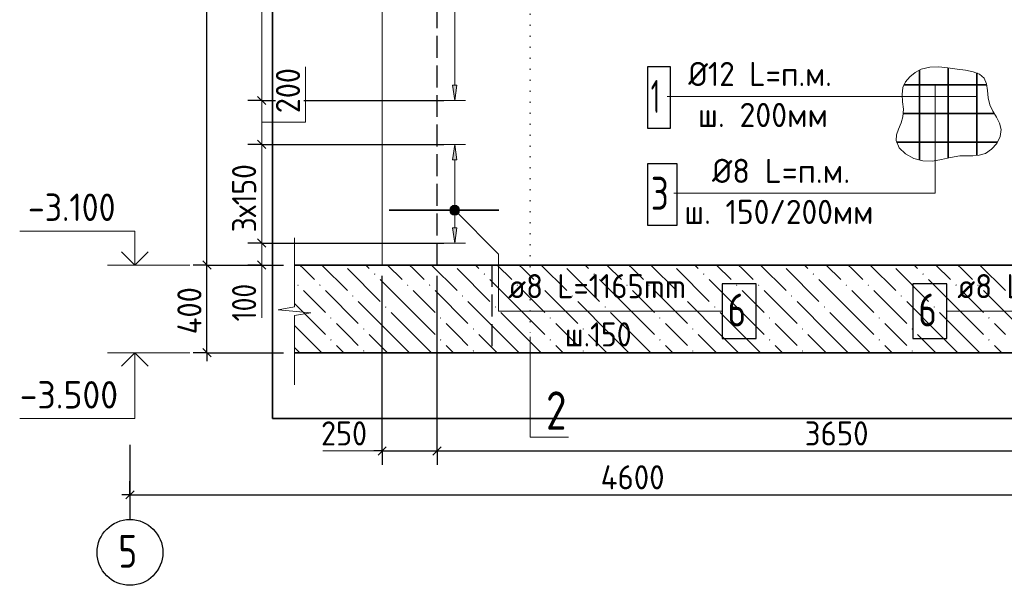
# Model space of a CAD drawing. Header units: millimetres. Extents: x 0 to 42000, y 0 to 29700.
# Tile 12 of 14: x 28014 to 36992, y 16500 to 21657. Entities that reach past the tile are written whole.
import ezdxf

# ---------------------------------------------------------------- set-up
doc = ezdxf.new("R2010")
doc.units = ezdxf.units.MM
for name, pattern in [('______2', [270, 200, -70]), ('______5', [1100, 800, -100, 100, -100]), ('______9', [100, 0, -100])]:
    doc.linetypes.add(name, pattern=pattern)
for name, color, linetype, lineweight in [('Standard', 7, 'Continuous', 25), ('Высотные отметки', 7, 'Continuous', 25), ('ЖБ Плита Фундамента верхний уровень', 7, 'Continuous', 35), ('Позиционная метка линия выноска', 7, 'Continuous', 13), ('Позиционная метка номер позиции', 7, 'Continuous', 13), ('Примечания', 7, 'Continuous', 13), ('Сечения символ', 7, 'Continuous', 25), ('Стена обрамление П-обр.', 7, 'Continuous', 35)]:
    doc.layers.add(name, color=color, linetype=linetype, lineweight=lineweight)
doc.layers.add('Оси', color=7, linetype='______5')
doc.layers.add('Размерная выноска', color=7, linetype='Continuous')
doc.styles.add('ISOCPEUR', font='txt')

msp = doc.modelspace()

# ---------------------------------------------------------------- hatches: boundary and pattern name
at = {"layer": 'ЖБ Плита Фундамента верхний уровень', "linetype": 'Continuous', "lineweight": 18, "transparency": 33554687}
for points in [[(31245, 19337.1), (31251.5, 19343.6), (31258, 19337.1), (31251.5, 19330.6)], [(32245, 19337.1), (32251.5, 19343.6), (32258, 19337.1), (32251.5, 19330.6)], [(33245, 19337.1), (33251.5, 19343.6), (33258, 19337.1), (33251.5, 19330.6)], [(34245, 19337.1), (34251.5, 19343.6), (34258, 19337.1), (34251.5, 19330.6)], [(35245, 19337.1), (35251.5, 19343.6), (35258, 19337.1), (35251.5, 19330.6)], [(36245, 19337.1), (36251.5, 19343.6), (36258, 19337.1), (36251.5, 19330.6)], [(30545, 19237.1), (30551.5, 19243.6), (30558, 19237.1), (30551.5, 19230.6)], [(30745, 19237.1), (30751.5, 19243.6), (30758, 19237.1), (30751.5, 19230.6)], [(31545, 19237.1), (31551.5, 19243.6), (31558, 19237.1), (31551.5, 19230.6)], [(31745, 19237.1), (31751.5, 19243.6), (31758, 19237.1), (31751.5, 19230.6)], [(32545, 19237.1), (32551.5, 19243.6), (32558, 19237.1), (32551.5, 19230.6)], [(32745, 19237.1), (32751.5, 19243.6), (32758, 19237.1), (32751.5, 19230.6)], [(33545, 19237.1), (33551.5, 19243.6), (33558, 19237.1), (33551.5, 19230.6)], [(33745, 19237.1), (33751.5, 19243.6), (33758, 19237.1), (33751.5, 19230.6)], [(34545, 19237.1), (34551.5, 19243.6), (34558, 19237.1), (34551.5, 19230.6)], [(34745, 19237.1), (34751.5, 19243.6), (34758, 19237.1), (34751.5, 19230.6)], [(35545, 19237.1), (35551.5, 19243.6), (35558, 19237.1), (35551.5, 19230.6)], [(35745, 19237.1), (35751.5, 19243.6), (35758, 19237.1), (35751.5, 19230.6)], [(36545, 19237.1), (36551.5, 19243.6), (36558, 19237.1), (36551.5, 19230.6)], [(36745, 19237.1), (36751.5, 19243.6), (36758, 19237.1), (36751.5, 19230.6)], [(31045, 19137.1), (31051.5, 19143.6), (31058, 19137.1), (31051.5, 19130.6)], [(32045, 19137.1), (32051.5, 19143.6), (32058, 19137.1), (32051.5, 19130.6)], [(33045, 19137.1), (33051.5, 19143.6), (33058, 19137.1), (33051.5, 19130.6)], [(34045, 19137.1), (34051.5, 19143.6), (34058, 19137.1), (34051.5, 19130.6)], [(35045, 19137.1), (35051.5, 19143.6), (35058, 19137.1), (35051.5, 19130.6)], [(36045, 19137.1), (36051.5, 19143.6), (36058, 19137.1), (36051.5, 19130.6)], [(31345, 19037.1), (31351.5, 19043.6), (31358, 19037.1), (31351.5, 19030.6)], [(32345, 19037.1), (32351.5, 19043.6), (32358, 19037.1), (32351.5, 19030.6)], [(33345, 19037.1), (33351.5, 19043.6), (33358, 19037.1), (33351.5, 19030.6)], [(34345, 19037.1), (34351.5, 19043.6), (34358, 19037.1), (34351.5, 19030.6)], [(35345, 19037.1), (35351.5, 19043.6), (35358, 19037.1), (35351.5, 19030.6)], [(36345, 19037.1), (36351.5, 19043.6), (36358, 19037.1), (36351.5, 19030.6)], [(30845, 18937.1), (30851.5, 18943.6), (30858, 18937.1), (30851.5, 18930.6)], [(31845, 18937.1), (31851.5, 18943.6), (31858, 18937.1), (31851.5, 18930.6)], [(32845, 18937.1), (32851.5, 18943.6), (32858, 18937.1), (32851.5, 18930.6)], [(33845, 18937.1), (33851.5, 18943.6), (33858, 18937.1), (33851.5, 18930.6)], [(34845, 18937.1), (34851.5, 18943.6), (34858, 18937.1), (34851.5, 18930.6)], [(35845, 18937.1), (35851.5, 18943.6), (35858, 18937.1), (35851.5, 18930.6)], [(36845, 18937.1), (36851.5, 18943.6), (36858, 18937.1), (36851.5, 18930.6)], [(31145, 18837.1), (31151.5, 18843.6), (31158, 18837.1), (31151.5, 18830.6)], [(32145, 18837.1), (32151.5, 18843.6), (32158, 18837.1), (32151.5, 18830.6)], [(33145, 18837.1), (33151.5, 18843.6), (33158, 18837.1), (33151.5, 18830.6)], [(34145, 18837.1), (34151.5, 18843.6), (34158, 18837.1), (34151.5, 18830.6)], [(35145, 18837.1), (35151.5, 18843.6), (35158, 18837.1), (35151.5, 18830.6)], [(36145, 18837.1), (36151.5, 18843.6), (36158, 18837.1), (36151.5, 18830.6)], [(30845, 18737.1), (30851.5, 18743.6), (30858, 18737.1), (30851.5, 18730.6)], [(31845, 18737.1), (31851.5, 18743.6), (31858, 18737.1), (31851.5, 18730.6)], [(32845, 18737.1), (32851.5, 18743.6), (32858, 18737.1), (32851.5, 18730.6)], [(33845, 18737.1), (33851.5, 18743.6), (33858, 18737.1), (33851.5, 18730.6)], [(34845, 18737.1), (34851.5, 18743.6), (34858, 18737.1), (34851.5, 18730.6)], [(35845, 18737.1), (35851.5, 18743.6), (35858, 18737.1), (35851.5, 18730.6)], [(36845, 18737.1), (36851.5, 18743.6), (36858, 18737.1), (36851.5, 18730.6)], [(31145, 18637.1), (31151.5, 18643.6), (31158, 18637.1), (31151.5, 18630.6)], [(32145, 18637.1), (32151.5, 18643.6), (32158, 18637.1), (32151.5, 18630.6)], [(33145, 18637.1), (33151.5, 18643.6), (33158, 18637.1), (33151.5, 18630.6)], [(34145, 18637.1), (34151.5, 18643.6), (34158, 18637.1), (34151.5, 18630.6)], [(35145, 18637.1), (35151.5, 18643.6), (35158, 18637.1), (35151.5, 18630.6)], [(36145, 18637.1), (36151.5, 18643.6), (36158, 18637.1), (36151.5, 18630.6)]]:
    msp.add_hatch(color=7, dxfattribs=at).paths.add_polyline_path(points, flags=16)
at = {"layer": 'Позиционная метка линия выноска', "linetype": 'Continuous', "lineweight": 13, "transparency": 33554687}
for points in [[(31948.5, 19888.2), (31991.8, 19963.3), (31937, 19908.5)], [(31937, 19908.5), (31991.8, 19963.3), (31968.9, 19963.3)], [(31937, 19908.5), (31968.9, 19963.3), (31937, 19931.5)], [(31937, 19931.5), (31968.9, 19963.3), (31948.5, 19951.8)], [(31948.5, 19888.2), (32012.1, 19951.8), (31991.8, 19963.3)], [(31968.9, 19876.7), (32012.1, 19951.8), (31948.5, 19888.2)], [(31968.9, 19876.7), (32023.6, 19931.5), (32012.1, 19951.8)], [(31991.8, 19876.7), (32023.6, 19931.5), (31968.9, 19876.7)], [(31991.8, 19876.7), (32023.6, 19908.5), (32023.6, 19931.5)], [(32023.6, 19908.5), (31991.8, 19876.7), (32012.1, 19888.2)]]:
    msp.add_hatch(color=7, dxfattribs=at).paths.add_polyline_path(points)
at = {"layer": 'Стена обрамление П-обр.', "linetype": 'Continuous', "lineweight": 13, "transparency": 33554687}
for points in [[(32000.3, 21060), (31980.3, 20920), (31960.3, 21060)], [(32000.3, 19760), (31980.3, 19620), (31960.3, 19760)]]:
    msp.add_hatch(color=7, dxfattribs=at).paths.add_polyline_path(points, flags=16)
msp.add_hatch(color=7, dxfattribs=at).paths.add_polyline_path([(32000.3, 20380), (31980.3, 20520), (31960.3, 20380)])

# ---------------------------------------------------------------- linework, layer by layer
at = {"layer": 'Standard', "color": 7, "linetype": 'Continuous', "lineweight": -3, "transparency": 33554687}
for p, q in [((29721.6, 19420), (29721.6, 24900)), ((30220.3, 20920), (30095.3, 20920)), ((30220.3, 20920), (30345.3, 20920)), ((30220.3, 20920), (30317.3, 20920)), ((30603.3, 20920), (31880.3, 20920)), ((30220.3, 20520), (30095.3, 20520)), ((30220.3, 20520), (30345.3, 20520)), ((30220.3, 20520), (31880.3, 20520)), ((30220.3, 19620), (30095.3, 19620)), ((30220.3, 19620), (30345.3, 19620)), ((30220.3, 19620), (31880.3, 19620)), ((29721.6, 19420), (29596.6, 19420)), ((29721.6, 19420), (29846.6, 19420)), ((29721.6, 19420), (30419.2, 19420)), ((30220.3, 19420), (30095.3, 19420)), ((30220.3, 19420), (30345.3, 19420)), ((30220.3, 19420), (30419.2, 19420)), ((29721.6, 18620), (29596.6, 18620)), ((29721.6, 18620), (29846.6, 18620)), ((29721.6, 18620), (30419.2, 18620)), ((29721.6, 18620), (29721.6, 18545)), ((31319.2, 17724.7), (31319.2, 17849.7)), ((31819.2, 17724.7), (31819.2, 17849.7)), ((31319.2, 17724.7), (31244.2, 17724.7)), ((31319.2, 17724.7), (31319.2, 17599.7)), ((31319.2, 17724.7), (31819.2, 17724.7)), ((31819.2, 17724.7), (31819.2, 17599.7)), ((31819.2, 17724.7), (39119.2, 17724.7)), ((29019.2, 17324.7), (29019.2, 17449.7)), ((29019.2, 17324.7), (28944.2, 17324.7)), ((29019.2, 17324.7), (29019.2, 17199.7)), ((29019.2, 17324.7), (29019.2, 17200)), ((29019.2, 17324.7), (38219.2, 17324.7))]:
    msp.add_line(p, q, dxfattribs=at)
at = {"layer": 'Standard', "color": 7, "linetype": 'Continuous', "lineweight": 18, "transparency": 33554687}
msp.add_line((31319.2, 24900), (31319.2, 19420), dxfattribs=at)
at = {"layer": 'Standard', "color": 7, "linetype": 'Continuous', "lineweight": 25, "transparency": 33554687}
for p, q in [((30182.8, 20957.5), (30257.8, 20882.5)), ((30182.8, 20557.5), (30257.8, 20482.5)), ((30182.8, 19657.5), (30257.8, 19582.5)), ((29759.1, 19382.5), (29684.1, 19457.5)), ((30182.8, 19457.5), (30257.8, 19382.5)), ((29759.1, 18582.5), (29684.1, 18657.5)), ((31281.7, 17687.2), (31356.7, 17762.2)), ((31781.7, 17687.2), (31856.7, 17762.2)), ((28981.7, 17287.2), (29056.7, 17362.2))]:
    msp.add_line(p, q, dxfattribs=at)
at = {"layer": 'Standard', "color": 7, "linetype": 'Continuous', "lineweight": 13, "transparency": 33554687}
for p, q in [((30220.3, 20920), (30220.3, 20520)), ((30220.3, 20520), (30220.3, 19620)), ((30519.2, 19668.7), (30519.2, 19038.9)), ((30220.3, 19620), (30220.3, 19420)), ((30220.3, 19420), (30220.3, 19345)), ((30519.2, 19038.9), (30369.2, 19012.1)), ((30369.2, 19012.1), (30669.2, 18985.3)), ((30669.2, 18985.3), (30519.2, 18958.5)), ((30519.2, 18958.5), (30519.2, 18328.7)), ((30519.2, 18328.7), (30519.2, 18328.7)), ((31319.2, 17724.7), (30779.2, 17724.7))]:
    msp.add_line(p, q, dxfattribs=at)
at = {"layer": 'Standard', "color": 254, "linetype": 'Continuous', "lineweight": 35, "true_color": 0xc4c4ff, "transparency": 33554687}
msp.add_lwpolyline([(30319.2, 18020), (41299.2, 18020), (41299.2, 26100), (30319.2, 26100), (30319.2, 18020)], dxfattribs=at)
at = {"layer": 'Standard', "color": 7, "linetype": 'Continuous', "lineweight": 13, "transparency": 33554687}
msp.add_lwpolyline([(30220.3, 24520), (30220.3, 24478.7), (30220.3, 24478.7), (30220.3, 20920)], dxfattribs=at)
at = {"layer": 'Standard', "color": 7, "linetype": 'Continuous', "lineweight": -3, "transparency": 33554687}
for points in [[(29721.6, 18620), (29721.6, 18713.7), (29721.6, 18713.7), (29721.6, 19420)], [(31319.2, 17724.7), (31319.2, 17741.7), (31319.2, 17741.7), (31319.2, 18369.9), (31319.2, 18369.9), (31319.2, 19320)], [(31819.2, 17724.7), (31819.2, 17741.7), (31819.2, 17741.7), (31819.2, 18901.8), (31819.2, 18901.8), (31819.2, 19320)]]:
    msp.add_lwpolyline(points, dxfattribs=at)
at = {"layer": 'Высотные отметки', "color": 7, "linetype": 'Continuous', "lineweight": 35, "transparency": 33554687}
for p, q in [((29064, 19420), (28942.8, 19541.2)), ((29064, 19420), (28942.8, 19541.2)), ((29064, 19420), (29185.2, 19541.2)), ((29064, 19420), (29185.2, 19541.2)), ((29064, 18620), (28942.8, 18498.8)), ((29064, 18620), (28942.8, 18498.8)), ((29064, 18620), (29185.2, 18498.8)), ((29064, 18620), (29185.2, 18498.8))]:
    msp.add_line(p, q, dxfattribs=at)
at = {"layer": 'Высотные отметки', "color": 7, "linetype": 'Continuous', "lineweight": 13, "transparency": 33554687}
for p, q in [((29564, 19420), (28814, 19420)), ((29564, 19420), (28814, 19420)), ((29564, 18620), (28814, 18620)), ((29564, 18620), (28814, 18620))]:
    msp.add_line(p, q, dxfattribs=at)
for points in [[(29064, 19420), (29064, 19730.1), (28014, 19730.1)], [(29064, 19420), (29064, 19730.1), (28014, 19730.1)], [(29064, 18620), (29064, 18020), (28014, 18020)], [(29064, 18620), (29064, 18020), (28014, 18020)]]:
    msp.add_lwpolyline(points, dxfattribs=at)
at = {"layer": 'ЖБ Плита Фундамента верхний уровень', "color": 7, "linetype": 'Continuous', "lineweight": 35, "transparency": 33554687}
for p, q in [((39119.2, 19420), (30519.2, 19420)), ((30519.2, 18620), (40119.2, 18620))]:
    msp.add_line(p, q, dxfattribs=at)
at = {"layer": 'ЖБ Плита Фундамента верхний уровень', "color": 252, "linetype": 'Continuous', "lineweight": 18, "true_color": 0x8f8f8f, "transparency": 33554687}
for p, q in [((30601.5, 19387.2), (30568.7, 19420)), ((30768.7, 19420), (31001.5, 19187.2)), ((31168.7, 19420), (31201.5, 19387.2)), ((31368.7, 19420), (31501.5, 19287.2)), ((31601.5, 19387.2), (31568.7, 19420)), ((31768.7, 19420), (32001.5, 19187.2)), ((32168.7, 19420), (32201.5, 19387.2)), ((32368.7, 19420), (32501.5, 19287.2)), ((32601.5, 19387.2), (32568.7, 19420)), ((32768.7, 19420), (33001.5, 19187.2)), ((33168.7, 19420), (33201.5, 19387.2)), ((33368.7, 19420), (33501.5, 19287.2)), ((33601.5, 19387.2), (33568.7, 19420)), ((33768.7, 19420), (34001.5, 19187.2)), ((34168.7, 19420), (34201.5, 19387.2)), ((34368.7, 19420), (34501.5, 19287.2)), ((34601.5, 19387.2), (34568.7, 19420)), ((34768.7, 19420), (35001.5, 19187.2)), ((35168.7, 19420), (35201.5, 19387.2)), ((35368.7, 19420), (35501.5, 19287.2)), ((35601.5, 19387.2), (35568.7, 19420)), ((35768.7, 19420), (36001.5, 19187.2)), ((36168.7, 19420), (36201.5, 19387.2)), ((36368.7, 19420), (36501.5, 19287.2)), ((36601.5, 19387.2), (36568.7, 19420)), ((36768.7, 19420), (37001.5, 19187.2)), ((30701.5, 19287.2), (30601.5, 19387.2)), ((31001.5, 19387.2), (31301.5, 19087.2)), ((31701.5, 19287.2), (31601.5, 19387.2)), ((32001.5, 19387.2), (32301.5, 19087.2)), ((32701.5, 19287.2), (32601.5, 19387.2)), ((33001.5, 19387.2), (33301.5, 19087.2)), ((33701.5, 19287.2), (33601.5, 19387.2)), ((34001.5, 19387.2), (34301.5, 19087.2)), ((34701.5, 19287.2), (34601.5, 19387.2)), ((35001.5, 19387.2), (35301.5, 19087.2)), ((35701.5, 19287.2), (35601.5, 19387.2)), ((36001.5, 19387.2), (36301.5, 19087.2)), ((36701.5, 19287.2), (36601.5, 19387.2)), ((31601.5, 18987.2), (31301.5, 19287.2)), ((32601.5, 18987.2), (32301.5, 19287.2)), ((33601.5, 18987.2), (33301.5, 19287.2)), ((34601.5, 18987.2), (34301.5, 19287.2)), ((35601.5, 18987.2), (35301.5, 19287.2)), ((36601.5, 18987.2), (36301.5, 19287.2)), ((30601.5, 19187.2), (30801.5, 18987.2)), ((30801.5, 19187.2), (31101.5, 18887.2)), ((31601.5, 19187.2), (31801.5, 18987.2)), ((31801.5, 19187.2), (32101.5, 18887.2)), ((32601.5, 19187.2), (32801.5, 18987.2)), ((32801.5, 19187.2), (33101.5, 18887.2)), ((33601.5, 19187.2), (33801.5, 18987.2)), ((33801.5, 19187.2), (34101.5, 18887.2)), ((34601.5, 19187.2), (34801.5, 18987.2)), ((34801.5, 19187.2), (35101.5, 18887.2)), ((35601.5, 19187.2), (35801.5, 18987.2)), ((35801.5, 19187.2), (36101.5, 18887.2)), ((36601.5, 19187.2), (36801.5, 18987.2)), ((36801.5, 19187.2), (37101.5, 18887.2)), ((30601.5, 18987.2), (30519.2, 19069.5)), ((31401.5, 18787.2), (31101.5, 19087.2)), ((32401.5, 18787.2), (32101.5, 19087.2)), ((33401.5, 18787.2), (33101.5, 19087.2)), ((34401.5, 18787.2), (34101.5, 19087.2)), ((35401.5, 18787.2), (35101.5, 19087.2)), ((36401.5, 18787.2), (36101.5, 19087.2)), ((30601.5, 18987.2), (30801.5, 18787.2)), ((31401.5, 18987.2), (31601.5, 18787.2)), ((31601.5, 18987.2), (31801.5, 18787.2)), ((32401.5, 18987.2), (32601.5, 18787.2)), ((32601.5, 18987.2), (32801.5, 18787.2)), ((33401.5, 18987.2), (33601.5, 18787.2)), ((33601.5, 18987.2), (33801.5, 18787.2)), ((34401.5, 18987.2), (34601.5, 18787.2)), ((34601.5, 18987.2), (34801.5, 18787.2)), ((35401.5, 18987.2), (35601.5, 18787.2)), ((35601.5, 18987.2), (35801.5, 18787.2)), ((36401.5, 18987.2), (36601.5, 18787.2)), ((36601.5, 18987.2), (36801.5, 18787.2)), ((30519.2, 18869.5), (30601.5, 18787.2)), ((31001.5, 18787.2), (30901.5, 18887.2)), ((32001.5, 18787.2), (31901.5, 18887.2)), ((33001.5, 18787.2), (32901.5, 18887.2)), ((34001.5, 18787.2), (33901.5, 18887.2)), ((35001.5, 18787.2), (34901.5, 18887.2)), ((36001.5, 18787.2), (35901.5, 18887.2)), ((37001.5, 18787.2), (36901.5, 18887.2)), ((30601.5, 18787.2), (30768.7, 18620)), ((31101.5, 18687.2), (31001.5, 18787.2)), ((31201.5, 18787.2), (31368.7, 18620)), ((31401.5, 18787.2), (31568.7, 18620)), ((31601.5, 18787.2), (31768.7, 18620)), ((32101.5, 18687.2), (32001.5, 18787.2)), ((32201.5, 18787.2), (32368.7, 18620)), ((32401.5, 18787.2), (32568.7, 18620)), ((32601.5, 18787.2), (32768.7, 18620)), ((33101.5, 18687.2), (33001.5, 18787.2)), ((33201.5, 18787.2), (33368.7, 18620)), ((33401.5, 18787.2), (33568.7, 18620)), ((33601.5, 18787.2), (33768.7, 18620)), ((34101.5, 18687.2), (34001.5, 18787.2)), ((34201.5, 18787.2), (34368.7, 18620)), ((34401.5, 18787.2), (34568.7, 18620)), ((34601.5, 18787.2), (34768.7, 18620)), ((35101.5, 18687.2), (35001.5, 18787.2)), ((35201.5, 18787.2), (35368.7, 18620)), ((35401.5, 18787.2), (35568.7, 18620)), ((35601.5, 18787.2), (35768.7, 18620)), ((36101.5, 18687.2), (36001.5, 18787.2)), ((36201.5, 18787.2), (36368.7, 18620)), ((36401.5, 18787.2), (36568.7, 18620)), ((36601.5, 18787.2), (36768.7, 18620)), ((30901.5, 18687.2), (30968.7, 18620)), ((31901.5, 18687.2), (31968.7, 18620)), ((32901.5, 18687.2), (32968.7, 18620)), ((33901.5, 18687.2), (33968.7, 18620)), ((34901.5, 18687.2), (34968.7, 18620)), ((35901.5, 18687.2), (35968.7, 18620)), ((36901.5, 18687.2), (36968.7, 18620)), ((30519.2, 18669.5), (30568.7, 18620))]:
    msp.add_line(p, q, dxfattribs=at)
at = {"layer": 'Оси', "color": 8, "linetype": '______5', "lineweight": -3, "transparency": 33554687}
msp.add_line((29019.2, 17779.8), (29019.2, 17100), dxfattribs=at)
at = {"layer": 'Оси', "color": 7, "linetype": 'Continuous', "lineweight": -3, "transparency": 33554687}
msp.add_circle((29019.2, 16800), 300, dxfattribs=at)
at = {"layer": 'Позиционная метка линия выноска', "color": 7, "linetype": 'Continuous', "lineweight": 13, "transparency": 33554687}
for p, q in [((31948.5, 19951.8), (31948.5, 19951.8)), ((32012.1, 19951.8), (32012.1, 19951.8)), ((31948.5, 19888.2), (31948.5, 19888.2)), ((32012.1, 19888.2), (32012.1, 19888.2))]:
    msp.add_line(p, q, dxfattribs=at)
for points in [[(34418.3, 19000), (32380.3, 19000), (32380.3, 19520), (31980.3, 19920)], [(36467.1, 19000), (38501.1, 19000), (38501.1, 19520), (38901.1, 19920)]]:
    msp.add_lwpolyline(points, dxfattribs=at)
msp.add_circle((31980.3, 19920), 45, dxfattribs=at)
at = {"layer": 'Позиционная метка номер позиции', "color": 7, "linetype": 'Continuous', "lineweight": 35, "transparency": 33554687}
for p, q in [((36218.3, 21197.8), (36218.3, 20375.2)), ((36479, 21219.1), (36479, 20396.3)), ((36739.7, 21170.9), (36739.7, 20417.7)), ((36075.6, 21061.4), (36830.6, 21061.4)), ((36070.7, 20800.7), (36899.3, 20800.7)), ((36008.1, 20540), (36929.8, 20540))]:
    msp.add_line(p, q, dxfattribs=at)
at = {"layer": 'Позиционная метка номер позиции', "color": 7, "linetype": 'Continuous', "lineweight": 25, "transparency": 33554687}
for points in [[(33738.5, 20667.4), (33948.5, 20667.4), (33948.5, 21227.4), (33738.5, 21227.4), (33738.5, 20667.4)], [(33738.5, 19784), (34008.5, 19784), (34008.5, 20344), (33738.5, 20344), (33738.5, 19784)]]:
    msp.add_lwpolyline(points, dxfattribs=at)
at = {"layer": 'Позиционная метка номер позиции', "color": 7, "linetype": '______2', "lineweight": 13, "transparency": 33554687}
msp.add_lwpolyline([(36561.7, 21204.3), (36477.7, 21219.3), (36394.5, 21228.3), (36312.7, 21225.3), (36233.2, 21204.3), (36178.7, 21175.7), (36130.1, 21137.1), (36091.5, 21090.6), (36067.2, 21038.4), (36059.6, 20975), (36064.6, 20908.5), (36070.9, 20840.5), (36067.2, 20772.5), (36050.6, 20715.6), (36028.3, 20660.1), (36010, 20606.3), (36005.5, 20554.8), (36032.3, 20490), (36089.7, 20434.4), (36165.7, 20392.6), (36248.2, 20369.1), (36335.9, 20367.1), (36419.4, 20381.8), (36501.4, 20401.6), (36584.6, 20415.1), (36643.9, 20416.4), (36703.7, 20415.9), (36762.4, 20420.5), (36818.7, 20437.1), (36876.2, 20475.3), (36923.2, 20529.5), (36953.9, 20592.3), (36962.7, 20656.4), (36948.4, 20712.8), (36919.8, 20766.9), (36886.9, 20821.9), (36859.9, 20880.8), (36845.5, 20945.4), (36838, 21011.2), (36828.2, 21072.2), (36806.9, 21122.4), (36765.2, 21158.9), (36706.7, 21181.6), (36637, 21195.3), (36561.7, 21204.3)], dxfattribs=at)
at = {"layer": 'Позиционная метка номер позиции', "color": 7, "linetype": 'Continuous', "lineweight": 13, "transparency": 33554687}
for points in [[(33978.5, 20074), (36361.4, 20074), (36361.4, 21061.4)], [(33918.5, 20957.3), (35345.3, 20957.3), (36739.7, 20957.3)]]:
    msp.add_lwpolyline(points, dxfattribs=at)
at = {"layer": 'Примечания', "color": 253, "linetype": '______2', "lineweight": -3, "true_color": 0xababab, "transparency": 33554687}
for p, q in [((31819.2, 19420), (31819.2, 24900)), ((32319.2, 19420), (32319.2, 18620))]:
    msp.add_line(p, q, dxfattribs=at)
at = {"layer": 'Размерная выноска', "color": 7, "linetype": 'Continuous', "lineweight": 13, "transparency": 33554687}
msp.add_line((30220.3, 19420), (30220.3, 18940), dxfattribs=at)
msp.add_lwpolyline([(30220.3, 20723.9), (30620.3, 20723.9), (30620.3, 21226.4)], dxfattribs=at)
at = {"layer": 'Сечения символ', "color": 7, "linetype": '______9', "lineweight": 13, "transparency": 33554687}
msp.add_line((32667.5, 25109.7), (32667.5, 18766.3), dxfattribs=at)
at = {"layer": 'Сечения символ', "color": 7, "linetype": 'Continuous', "lineweight": 13, "transparency": 33554687}
msp.add_lwpolyline([(32667.5, 18766.3), (32667.5, 17849.8), (33017.5, 17849.8)], dxfattribs=at)
at = {"layer": 'Стена обрамление П-обр.', "color": 251, "linetype": 'Continuous', "lineweight": 13, "true_color": 0x494949, "transparency": 33554687}
for p, q in [((31980.3, 21060), (31980.3, 24380)), ((31980.3, 20920), (31960.3, 21060)), ((31960.3, 21060), (32000.3, 21060)), ((32000.3, 21060), (31980.3, 20920)), ((31980.3, 20920), (31880.3, 20920)), ((31980.3, 20920), (32080.3, 20920)), ((31980.3, 20920), (31980.3, 20920)), ((31980.3, 20520), (31880.3, 20520)), ((31980.3, 20520), (31960.3, 20380)), ((32000.3, 20380), (31980.3, 20520)), ((31980.3, 20520), (32080.3, 20520)), ((31980.3, 20520), (31980.3, 20520)), ((31960.3, 20380), (32000.3, 20380)), ((31980.3, 19760), (31980.3, 20380)), ((31980.3, 19620), (31960.3, 19760)), ((31960.3, 19760), (32000.3, 19760)), ((32000.3, 19760), (31980.3, 19620)), ((31980.3, 19620), (31880.3, 19620)), ((31980.3, 19620), (32080.3, 19620)), ((31980.3, 19620), (31980.3, 19620))]:
    msp.add_line(p, q, dxfattribs=at)
at = {"layer": 'Стена обрамление П-обр.', "color": 7, "linetype": 'Continuous', "lineweight": 35, "transparency": 33554687}
msp.add_line((31383.2, 19920), (32383.2, 19920), dxfattribs=at)
at = {"layer": 'Стена обрамление П-обр.', "color": 7, "linetype": 'Continuous', "lineweight": 25, "transparency": 33554687}
for points in [[(34418.3, 18750), (34728.3, 18750), (34728.3, 19250), (34418.3, 19250), (34418.3, 18750)], [(36157.1, 18750), (36467.1, 18750), (36467.1, 19250), (36157.1, 19250), (36157.1, 18750)]]:
    msp.add_lwpolyline(points, dxfattribs=at)

# ---------------------------------------------------------------- texts
at = {"layer": 'Standard', "color": 7, "linetype": 'Continuous', "lineweight": 25, "transparency": 33554687, "char_height": 220, "attachment_point": 7, "rotation": 90, "style": 'ISOCPEUR'}
for s, insert, width in [('\\W0.91;200', (30570.3, 20804.5), 561.996), ('\\W0.89;3х150', (30170.3, 19718), 823.555), ('\\W0.83;100', (30170.3, 18906.5), 508.571), ('\\W0.92;400', (29671.6, 18789), 584.446)]:
    msp.add_mtext(s, dxfattribs=dict(at, insert=insert, width=width))
at = {"layer": 'Standard', "color": 7, "linetype": 'Continuous', "lineweight": 25, "transparency": 33554687, "char_height": 220, "attachment_point": 7, "style": 'ISOCPEUR'}
for s, insert, width in [('\\W0.91;250', (30761.7, 17774.7), 561.988), ('\\W0.93;3650', (35172.2, 17774.7), 718.094), ('\\W0.93;4600', (33311.2, 17374.7), 740.386)]:
    msp.add_mtext(s, dxfattribs=dict(at, insert=insert, width=width))
at = {"layer": 'Высотные отметки', "color": 7, "linetype": 'Continuous', "lineweight": 25, "transparency": 33554687, "char_height": 250, "attachment_point": 7, "style": 'ISOCPEUR'}
for s, insert, width in [('\\W0.90;-3.100', (28089, 19821.7), 1011.772), ('\\W0.95;-3.500', (28014, 18111.7), 1067.857)]:
    msp.add_mtext(s, dxfattribs=dict(at, insert=insert, width=width))
at = {"layer": 'Оси', "color": 7, "linetype": 'Continuous', "lineweight": 25, "transparency": 33554687, "insert": (28914.2, 16660), "char_height": 300, "width": 326.407, "attachment_point": 7, "style": 'ISOCPEUR'}
msp.add_mtext('\\W0.78;5', dxfattribs=at)
at = {"layer": 'Позиционная метка номер позиции', "color": 7, "linetype": 'Continuous', "lineweight": 25, "transparency": 33554687, "attachment_point": 7, "style": 'ISOCPEUR'}
for s, insert, char_height, width in [('\\W0.94;Ø12 L=п.м.', (34109.7, 21051.9), 220, 1488.697), ('\\W0.56;1', (33768.5, 20807.4), 300, 233.343), ('\\W0.96;ш. 200мм', (34197.7, 20677.9), 220, 1315.48), ('\\W0.97;Ø8 L=п.м.', (34326.7, 20168.5), 220, 1381.581), ('\\W0.78;3', (33768.5, 19924), 300, 326.407), ('\\W0.95;ш. 150/200мм', (34073.7, 19794.5), 220, 1885.784)]:
    msp.add_mtext(s, dxfattribs=dict(at, insert=insert, char_height=char_height, width=width))
at = {"layer": 'Сечения символ', "color": 7, "linetype": 'Continuous', "lineweight": 35, "transparency": 33554687, "insert": (32812.8, 17918.1), "char_height": 350, "width": 380.819, "attachment_point": 7, "style": 'ISOCPEUR'}
msp.add_mtext('\\W0.78;2', dxfattribs=at)
at = {"layer": 'Стена обрамление П-обр.', "color": 7, "linetype": 'Continuous', "lineweight": 13, "transparency": 33554687, "attachment_point": 7, "style": 'ISOCPEUR'}
for s, insert, char_height, width in [('\\W0.93;ø8 L=1165mm ', (32467.8, 19117.3), 220, 1949.969), ('\\W0.93;ø8 L=1165mm ', (36563.1, 19117.3), 220, 1949.975), ('\\W0.78;6', (34468.3, 18860), 300, 326.407), ('\\W0.78;6', (36207.1, 18860), 300, 326.407), ('\\W0.90;ш.150 ', (32984.8, 18677.3), 220, 912.9)]:
    msp.add_mtext(s, dxfattribs=dict(at, insert=insert, char_height=char_height, width=width))

doc.saveas('drawing.dxf')
